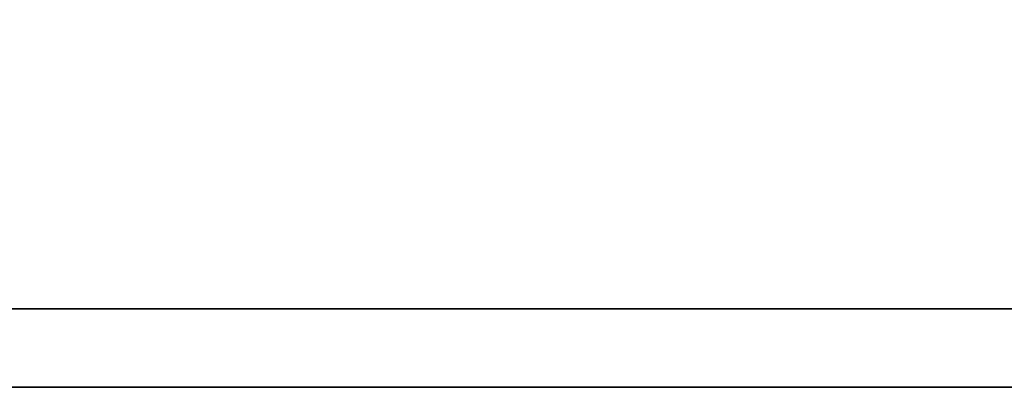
# Model space of a CAD drawing. Header units: millimetres. Extents: x 281 to 538, y 95 to 171.
# Tile 34 of 58: x 473.014 to 473.407, y 114.952 to 115.099. Entities that reach past the tile are written whole.
import ezdxf

# ---------------------------------------------------------------- set-up
doc = ezdxf.new("R2010")
doc.units = ezdxf.units.MM
doc.header["$LTSCALE"] = 0.1
doc.layers.add('DIM', color=4, linetype='CONTINUOUS')
doc.layers.add('layer 1', color=7, linetype='CONTINUOUS')

# ---------------------------------------------------------------- blocks, each defined once
blk = doc.blocks.new('TBI MOTION logo(完整正式版)')
at = {"layer": 'layer 1', "color": 22, "lineweight": 35}
blk.add_open_spline([(75.90875, -9.47875), (75.90875, -9.47875), (75.90875, -12.28625), (75.90875, -12.28625), (75.90875, -12.28625), (75.90875, -12.28625), (75.90875, -12.47875), (75.90875, -12.47875), (75.90875, -12.47875), (75.90875, -12.47875), (75.71625, -12.47875), (75.71625, -12.47875), (75.71625, -12.47875), (75.71625, -12.47875), (-88.32875, -12.47875), (-88.32875, -12.47875), (-88.32875, -12.47875), (-88.32875, -12.47875), (-88.32875, -13.29375), (-88.32875, -13.29375), (-88.32875, -13.29375), (-88.32875, -13.29375), (82.89125, -13.29375), (82.89125, -13.29375), (82.89125, -13.29375), (82.89125, -13.29375), (75.90875, -9.47875), (75.90875, -9.47875)], degree=3, knots=[0, 0, 0, 0, 0.14285714, 0.14285714, 0.14285714, 0.14285715, 0.28571429, 0.28571429, 0.28571429, 0.2857143, 0.42857143, 0.42857143, 0.42857143, 0.42857144, 0.57142857, 0.57142857, 0.57142857, 0.57142858, 0.71428571, 0.71428571, 0.71428571, 0.71428572, 0.85714286, 0.85714286, 0.85714286, 0.85714287, 1, 1, 1, 1], dxfattribs=at)

msp = doc.modelspace()

# ---------------------------------------------------------------- block references
at = {"layer": 'DIM', "color": 7, "xscale": 0.0385559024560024, "yscale": 0.0385559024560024, "zscale": 0.0385559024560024}
msp.add_blockref('TBI MOTION logo(完整正式版)', (472.41045, 115.46488), dxfattribs=at)

doc.saveas('drawing.dxf')
